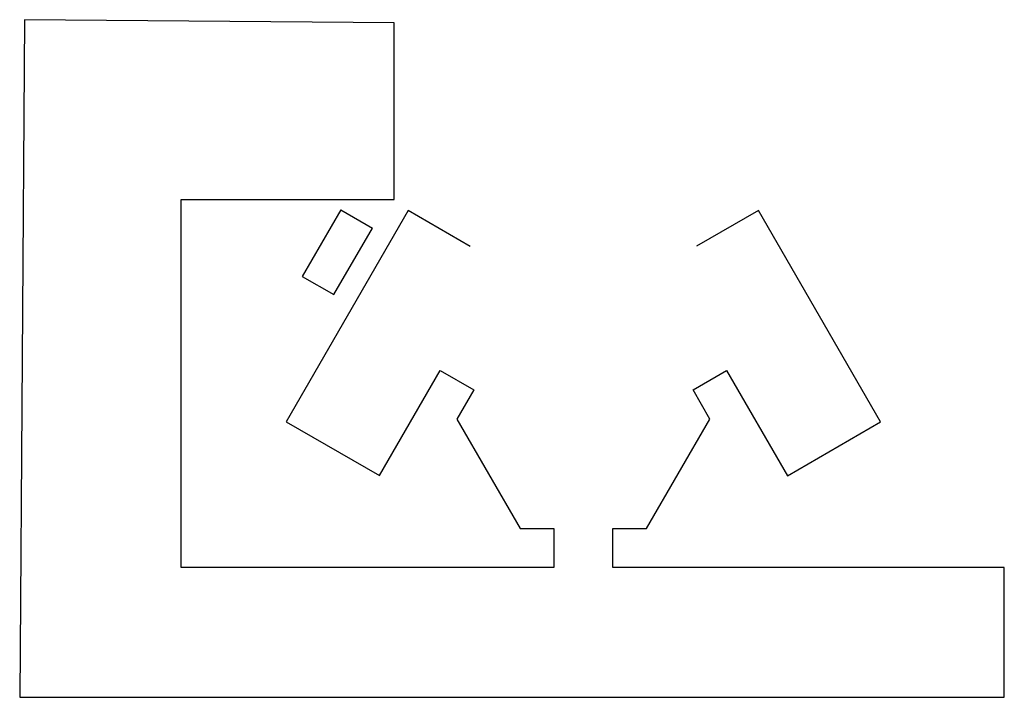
# Model space of a CAD drawing. Header units: millimetres. Extents: x -109 to 627, y -178 to 173.
# Tile 88 of 178: x 138 to 166, y -170 to -151. Entities that reach past the tile are written whole.
import ezdxf

# ---------------------------------------------------------------- set-up
doc = ezdxf.new("R2010")
doc.units = ezdxf.units.MM
doc.layers.add('A-PAREDE', color=5, linetype='Continuous')

msp = doc.modelspace()

# ---------------------------------------------------------------- linework, layer by layer
at = {"color": 2}
msp.add_lwpolyline([(150.82368, -157.6615), (149.10156, -156.66724), (145.71156, -162.53889), (148.30097, -164.03389), (149.98751, -161.11272), (150.92084, -161.65158), (150.45122, -162.465), (152.20979, -165.51094), (153.14836, -165.51094), (153.14836, -166.59094), (142.78836, -166.59094), (142.78836, -156.36094), (148.70836, -156.36094), (148.70836, -151.44901), (138.43787, -151.35927), (138.3002, -170.20094), (165.66836, -170.20094), (165.66836, -166.59094), (154.78836, -166.59094), (154.78836, -165.51094), (155.72692, -165.51094), (157.48545, -162.46507), (157.0158, -161.65162), (157.95085, -161.11177), (159.64369, -164.04386), (162.22625, -162.53699), (158.8368, -156.66629), (157.1147, -157.66054)], dxfattribs=at)
at = {"layer": 'A-PAREDE', "color": 4}
for p, q in [((147.22266, -156.64507), (146.1542, -158.49571)), ((147.22266, -156.64507), (148.10335, -157.15354)), ((147.02995, -159.00132), (148.10335, -157.15354)), ((146.1542, -158.49571), (147.02995, -159.00132))]:
    msp.add_line(p, q, dxfattribs=at)

doc.saveas('drawing.dxf')
